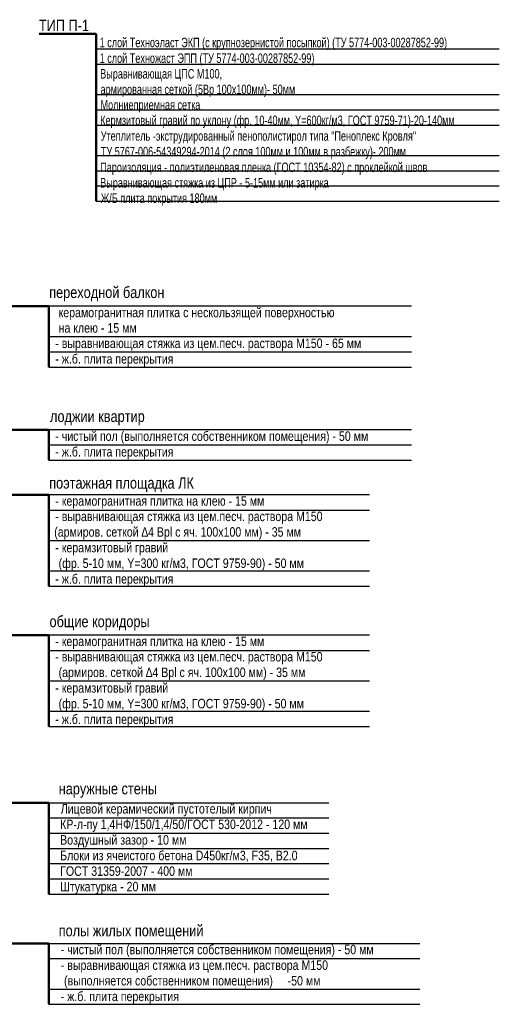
# Model space of a CAD drawing. Header units: millimetres. Extents: x 40580 to 1168286, y -220995 to 81020.
# Tile 75 of 194: x 291892 to 304491, y -49073 to -23187. Entities that reach past the tile are written whole.
import ezdxf

# ---------------------------------------------------------------- set-up
doc = ezdxf.new("R2010")
doc.units = ezdxf.units.MM
doc.layers.add('Общий01', color=7, linetype='Continuous', lineweight=13)
doc.layers.add('Стена_ кирпичная кладка нес.', color=7, linetype='Continuous', lineweight=70)
doc.styles.add('Century Gothic', font='txt')
doc.styles.add('MtXpl_Century Gothic', font='txt', dxfattribs={"height": 0.2})

msp = doc.modelspace()

# ---------------------------------------------------------------- linework, layer by layer
at = {"layer": 'Общий01', "color": 7, "linetype": 'Continuous', "lineweight": 50, "transparency": 33554687}
for p, q in [((292407, -23556.1), (293897, -23556.1)), ((293897, -23556.1), (293897, -27956.1)), ((292654.5, -30718), (288366.6, -30718)), ((292654.5, -30718), (292654.5, -32318)), ((292654.5, -33968), (273262.8, -33968)), ((292654.5, -33968), (292654.5, -34768)), ((292654.5, -35678), (286739.7, -35678)), ((292654.5, -35678), (292654.5, -38078)), ((292654.5, -39368), (280614.7, -39368)), ((292654.5, -39368), (292654.5, -41768)), ((292654.5, -43772.6), (287561, -43772.6)), ((292654.5, -46172.6), (292654.5, -43772.6)), ((292654.5, -47472.6), (276804.5, -47472.6)), ((292654.5, -49072.6), (292654.5, -47472.6))]:
    msp.add_line(p, q, dxfattribs=at)
at = {"layer": 'Общий01', "color": 7, "linetype": 'Continuous', "lineweight": 25, "transparency": 33554687}
for p, q in [((293897, -23956.1), (304491.3, -23956.1)), ((293897, -24356.1), (304491.3, -24356.1)), ((293897, -25156.1), (304491.3, -25156.1)), ((293897, -25556.1), (304491.3, -25556.1)), ((293897, -25956.1), (304491.3, -25956.1)), ((293897, -26756.1), (304491.3, -26756.1)), ((293897, -27156.1), (304491.3, -27156.1)), ((293897, -27556.1), (304491.3, -27556.1)), ((293897, -27956.1), (304491.3, -27956.1)), ((302188.8, -30718), (292654.5, -30718)), ((292654.5, -31518), (302188.8, -31518)), ((292654.5, -31918), (302188.8, -31918)), ((292654.5, -32318), (302188.8, -32318)), ((302188.8, -33968), (292654.5, -33968)), ((292654.5, -34368), (302188.8, -34368)), ((292654.5, -34768), (302188.8, -34768)), ((301078.8, -35678), (292654.5, -35678)), ((292654.5, -36078), (301078.8, -36078)), ((292654.5, -36878), (301078.8, -36878)), ((292654.5, -37678), (301078.8, -37678)), ((292654.5, -38078), (301078.8, -38078)), ((301078.8, -39368), (292654.5, -39368)), ((292654.5, -39768), (301078.8, -39768)), ((292654.5, -40568), (301078.8, -40568)), ((292654.5, -41368), (301078.8, -41368)), ((292654.5, -41768), (301078.8, -41768)), ((292654.5, -43772.6), (300015.1, -43772.6)), ((292654.5, -44172.6), (300015.1, -44172.6)), ((292654.5, -44572.6), (300015.1, -44572.6)), ((292654.5, -44972.6), (300015.1, -44972.6)), ((292654.5, -45372.6), (300015.1, -45372.6)), ((292654.5, -45772.6), (300015.1, -45772.6)), ((292654.5, -46172.6), (300015.1, -46172.6)), ((292654.5, -47472.6), (302405.1, -47472.6)), ((292654.5, -47872.6), (302405.1, -47872.6)), ((292654.5, -48672.6), (302405.1, -48672.6)), ((292654.5, -49072.6), (302405.1, -49072.6))]:
    msp.add_line(p, q, dxfattribs=at)

# ---------------------------------------------------------------- texts
at = {"layer": 'Стена_ кирпичная кладка нес.', "color": 7, "lineweight": 25, "transparency": 33554687}
for s, height, style, width, p in [('ТИП П-1', 300, 'MtXpl_Century Gothic', 0.833333, (292396.5, -23487)), ('1 слой Техноэласт ЭКП (с крупнозернистой посыпкой) (ТУ 5774-003-00287852-99)', 250, 'Century Gothic', 0.714286, (293992.7, -23911.8)), ('1 слой Техножаст ЭПП (ТУ 5774-003-00287852-99)', 250, 'Century Gothic', 0.714286, (293992.7, -24324)), ('Выравнивающая ЦПС М100,', 250, 'Century Gothic', 0.714286, (294005.9, -24733.9)), ('армированная сеткой (5Вр 100х100мм)- 50мм', 250, 'Century Gothic', 0.714286, (294015, -25143.9)), ('Молниеприемная сетка', 250, 'Century Gothic', 0.714286, (294014.5, -25550.6)), ('Кермзитовый гравий по уклону (фр. 10-40мм, Y=600кг/м3, ГОСТ 9759-71)-20-140мм', 250, 'Century Gothic', 0.714286, (294006.3, -25957.7)), ('Утеплитель -экструдированный пенополистирол типа "Пеноплекс Кровля"', 250, 'Century Gothic', 0.714286, (294020, -26369)), ('ТУ 5767-006-54349294-2014 (2 слоя 100мм и 100мм в разбежку)- 200мм', 250, 'Century Gothic', 0.714286, (294024.1, -26780.4)), ('Пароизоляция - полиэтиленовая пленка (ГОСТ 10354-82) с проклейкой швов', 250, 'Century Gothic', 0.714286, (294006.8, -27192.6)), ('Выравнивающая стяжка из ЦПР - 5-15мм или затирка', 250, 'Century Gothic', 0.714286, (294005.9, -27599.3)), ('Ж/Б плита покрытия 180мм', 250, 'Century Gothic', 0.714286, (294023.2, -28004.1)), ('переходной балкон', 300, 'MtXpl_Century Gothic', 0.833333, (292666.4, -30504.2)), (' керамогранитная плитка с нескользящей поверхностью', 250, 'Century Gothic', 0.833333, (292836.3, -31009.1)), (' на клею - 15 мм', 250, 'Century Gothic', 0.833333, (292836.3, -31415)), ('- выравнивающая стяжка из цем.песч. раствора М150 - 65 мм', 250, 'Century Gothic', 0.833333, (292827.1, -31819.7)), ('- ж.б. плита перекрытия', 250, 'Century Gothic', 0.833333, (292827.1, -32229.4)), ('лоджии квартир', 300, 'MtXpl_Century Gothic', 0.833333, (292688.7, -33764.1)), ('- чистый пол (выполняется собственником помещения) - 50 мм', 250, 'Century Gothic', 0.833333, (292827.1, -34260)), ('- ж.б. плита перекрытия', 250, 'Century Gothic', 0.833333, (292827.1, -34671.8)), ('поэтажная площадка ЛК', 300, 'MtXpl_Century Gothic', 0.833333, (292666.4, -35516.2)), ('- керамогранитная плитка на клею - 15 мм', 250, 'Century Gothic', 0.833333, (292827.1, -35964.5)), ('- выравнивающая стяжка из цем.песч. раствора М150', 250, 'Century Gothic', 0.833333, (292827.1, -36369.2)), ('(армиров. сеткой ∆4 Врl с яч. 100х100 мм) - 35 мм', 250, 'Century Gothic', 0.833333, (292798.6, -36779.2)), ('- керамзитовый гравий', 250, 'Century Gothic', 0.833333, (292827.1, -37190.5)), (' (фр. 5-10 мм, Y=300 кг/м3, ГОСТ 9759-90) - 50 мм', 250, 'Century Gothic', 0.833333, (292836.3, -37601.9)), ('- ж.б. плита перекрытия', 250, 'Century Gothic', 0.833333, (292827.1, -38013.8)), ('общие коридоры', 300, 'MtXpl_Century Gothic', 0.833333, (292675.1, -39158)), ('- керамогранитная плитка на клею - 15 мм', 250, 'Century Gothic', 0.833333, (292827.1, -39654.5)), ('- выравнивающая стяжка из цем.песч. раствора М150', 250, 'Century Gothic', 0.833333, (292827.1, -40059.2)), (' (армиров. сеткой ∆4 Врl с яч. 100х100 мм) - 35 мм', 250, 'Century Gothic', 0.833333, (292836.3, -40469.2)), ('- керамзитовый гравий', 250, 'Century Gothic', 0.833333, (292827.1, -40880.5)), (' (фр. 5-10 мм, Y=300 кг/м3, ГОСТ 9759-90) - 50 мм', 250, 'Century Gothic', 0.833333, (292836.3, -41291.9)), ('- ж.б. плита перекрытия', 250, 'Century Gothic', 0.833333, (292827.1, -41703.8)), ('наружные стены', 300, 'MtXpl_Century Gothic', 0.833333, (292916.4, -43552.5)), ('Лицевой керамический пустотелый кирпич', 250, 'Century Gothic', 0.833333, (292970, -44056.7)), ('КР-л-пу 1,4НФ/150/1,4/50/ГОСТ 530-2012 - 120 мм', 250, 'Century Gothic', 0.833333, (292953.9, -44465.7)), ('Воздушный зазор - 10 мм', 250, 'Century Gothic', 0.833333, (292953.5, -44874.8)), ('Блоки из ячеистого бетона D450кг/м3, F35, В2.0', 250, 'Century Gothic', 0.833333, (292954.1, -45285.9)), ('ГОСТ 31359-2007 - 400 мм', 250, 'Century Gothic', 0.833333, (292954.5, -45695.4)), ('Штукатурка - 20 мм', 250, 'Century Gothic', 0.833333, (292954.5, -46103)), ('полы жилых помещений', 300, 'MtXpl_Century Gothic', 0.833333, (292916.4, -47284.6)), ('- чистый пол (выполняется собственником помещения) - 50 мм', 250, 'Century Gothic', 0.833333, (292970.2, -47757.6)), ('- выравнивающая стяжка из цем.песч. раствора М150', 250, 'Century Gothic', 0.833333, (292970.2, -48167.4)), (' (выполняется собственником помещения)     -50 мм', 250, 'Century Gothic', 0.833333, (292979.3, -48577.4)), ('- ж.б. плита перекрытия', 250, 'Century Gothic', 0.833333, (292970.2, -48989.2))]:
    msp.add_text(s, height=height, dxfattribs=dict(at, style=style, width=width)).set_placement(p)

doc.saveas('drawing.dxf')
